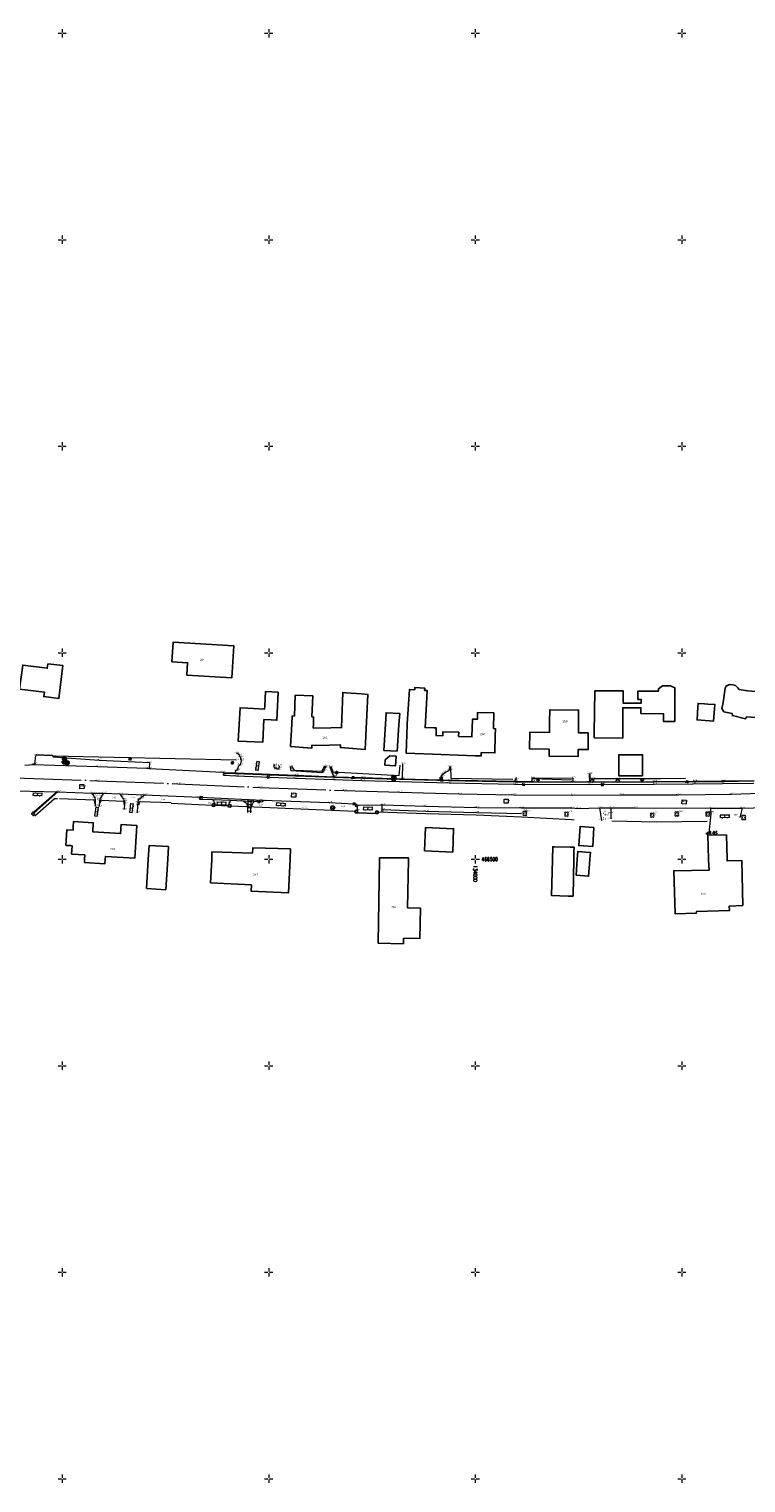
# Model space of a CAD drawing. Header units: metres. Extents: x 132947 to 136301, y 465956 to 467151.
# Tile 7 of 28: x 133892 to 134066, y 466349 to 466701. Entities that reach past the tile are written whole.
import ezdxf
from ezdxf.enums import TextEntityAlignment as Align

# ---------------------------------------------------------------- set-up
doc = ezdxf.new("R2010")
doc.units = ezdxf.units.M
doc.linetypes.add('ASWEG', pattern=[18, 16, -1, 0, -1])
doc.layers.get('0').update_dxf_attribs({"color": 8})
for name, color, linetype, lineweight in [('B-WE-GR-BOOM-T18', 253, 'Continuous', 18), ('B-WE-GW-HOOGTE-T18', 253, 'Continuous', 18), ('B-WE-IE-TERREINAFSCHEIDING_KUNSTMATIG_HEKWERK-G', 20, 'IE-TERREINAFSCHEIDING-KUNSTMATIG', 18), ('B-WE-IE-TERREINAFSCHEIDING_NATUURLIJK_HAAG MET RASTER-G', 60, 'IE-TERREINAFSCHEIDING-NATUURLIJK-HAAGRASTER', 18), ('B-WE-IE-TERREINAFSCHEIDING_NATUURLIJK_HAAG-G', 60, 'IE-TERREINAFSCHEIDING-NATUURLIJK-HAAG', 18), ('B-WE-KL-ET_LS_OV_LICHTMAST-S', 190, 'Continuous', 25), ('B-WE-VH-T18', 10, 'Continuous', 18), ('H012_Dorpelhoogte', 8, 'Continuous', 18), ('N-WE-OG-BEBOUWING_HUISNUMMER-T25', 7, 'Continuous', 25), ('Q03_Asweg', 8, 'ASWEG', 18), ('Q15_Brandkraan', 8, 'Continuous', 18), ('Q2202_Paal_hout', 8, 'Continuous', 18), ('Q2203_Paal_beton', 8, 'Continuous', 18), ('Q235_Trottoirkolk', 8, 'Continuous', 18), ('Q26_Boom', 8, 'Continuous', 18), ('Q286_Put_overig', 8, 'Continuous', 18), ('Q28_Rioolput_gem', 8, 'Continuous', 18), ('Q30_Verkeersbord', 8, 'Continuous', 18), ('Q5519_Waterafsluiter', 8, 'Continuous', 18), ('S02_Klinkers', 8, 'Continuous', 18), ('S03_Tegels', 8, 'Continuous', 18), ('S100_Ruitkruis', 8, 'Continuous', 18), ('S60_Zand_grind', 8, 'Continuous', 18), ('T01_Muur', 8, 'Continuous', 25), ('T10_Doorgang', 8, 'DOORGANG', 25), ('V011_Kant_asfalt', 8, 'Continuous', 18), ('V012_Kant_beton', 8, 'Continuous', 18), ('V02_Kant_klinkers', 8, 'Continuous', 18), ('V03_Kant_tegels', 8, 'Continuous', 18), ('V05_Kant_grindpuin', 8, 'Continuous', 18)]:
    doc.layers.add(name, color=color, linetype=linetype, lineweight=lineweight)
doc.layers.add('B-XX-OG-BEBOUWING-GV', color=8, linetype='Continuous')
doc.styles.add('NLCS-ISO-M200-T18_CURSIEF', font='NLCS-ISO.ttf', dxfattribs={"oblique": 15, "height": 0.36})
doc.styles.add('NLCS-ISO-M200-T25', font='NLCS-ISO.ttf', dxfattribs={"height": 0.5})
doc.styles.add('Romans', font='romans.shx', dxfattribs={"width": 0.7, "height": 0.9})
doc.styles.get("Standard").update_dxf_attribs({"font": 'romand.shx'})
doc.linetypes.add('DOORGANG', pattern='A,2,-2,[15,fgm.shx,S=1,R=0,X=0,Y=0],-4', length=8)
doc.linetypes.add('IE-TERREINAFSCHEIDING-KUNSTMATIG', pattern='A,4,[82,NLCS.SHX,S=0.75,R=90,X=0,Y=0],4,-2', length=10)
doc.linetypes.add('IE-TERREINAFSCHEIDING-NATUURLIJK-HAAG', pattern='A,7,-1.5,[67,NLCS.SHX,S=0.75,R=45,X=0,Y=0],-1.5', length=10)
doc.linetypes.add('IE-TERREINAFSCHEIDING-NATUURLIJK-HAAGRASTER', pattern='A,7,-1.5,[67,NLCS.SHX,S=0.75,R=45,X=0,Y=0],-1.5,7,-1.5,[67,NLCS.SHX,S=0.75,R=0,X=0,Y=0],-1.5', length=20)

# ---------------------------------------------------------------- blocks, each defined once
blk = doc.blocks.new('aandbord')
blk.add_lwpolyline([(0.707, 0.707), (0, -1), (-0.707, 0.707)])
blk.add_circle((0, 0), 1)
blk = doc.blocks.new('rioolput')
for points in [[(-1, -1), (-1, 1)], [(-1, 1), (1, 1)], [(1, 1), (1, -1)], [(1, -1), (-1, -1)]]:
    blk.add_lwpolyline(points)
blk = doc.blocks.new('kolkl')
for points in [[(-0.498, 0), (-0.498, -0.998)], [(0.498, -1), (0.5, 0)], [(-0.498, -0.998), (0.498, -1)]]:
    blk.add_lwpolyline(points)
blk = doc.blocks.new('brandkraan')
blk.add_lwpolyline([(-0.001, 1.001), (-0.867, -0.499), (0.866, -0.499), (-0.001, 1.001)])
blk.add_circle((0, 0), 0.999)
blk = doc.blocks.new('waterafsl')
blk.add_lwpolyline([(-1, 0), (1, 0), (0.9, -0.2), (-0.9, -0.2), (-0.8, -0.4), (0.8, -0.4), (0.7, -0.6), (-0.7, -0.6), (-0.4, -0.8), (0.4, -0.8), (0, -1)])
for start, end in [(90, 270), (270, 90)]:
    blk.add_arc((0, 0), 1, start, end)
blk = doc.blocks.new('htpaal')
blk.add_lwpolyline([(-0.5, -0.5), (0.5, -0.5), (0.5, 0.5), (-0.5, 0.5), (-0.5, -0.5)])
for radius in [1, 0.25]:
    blk.add_circle((0, 0), radius)
blk = doc.blocks.new('btpaal')
for points in [[(-1, 0), (1, 0)], [(-0.5, -0.5), (0.5, -0.5), (0.5, 0.5), (-0.5, 0.5), (-0.5, -0.5)], [(0, -1), (0, 1)]]:
    blk.add_lwpolyline(points)
blk.add_circle((0, 0), 1)
blk = doc.blocks.new('TEGELS2')
for points in [[(2, 2.25), (0, 2.25)], [(0, 0.75), (2, 0.75)], [(0.25, 3), (0.25, -3)], [(1.75, 3), (1.75, -3)], [(0, -0.75), (2, -0.75)], [(0, -2.25), (2, -2.25)]]:
    blk.add_lwpolyline(points)
blk = doc.blocks.new('klinkers2')
for p, q in [((0.01, 1.15), (0.31, 1.15)), ((0.31, -2.3), (0.31, 2.3)), ((0.31, 2.1), (1.51, 2.1)), ((0.31, 0), (1.51, 0)), ((1.51, -2.3), (1.51, 2.3)), ((1.51, 1.05), (1.81, 1.05)), ((0.01, -1.15), (0.31, -1.15)), ((0.31, -2.1), (1.51, -2.1)), ((1.51, -1.05), (1.81, -1.05))]:
    blk.add_line(p, q)
blk = doc.blocks.new('put')
blk.add_circle((0, 0), 0.75)
blk = doc.blocks.new('boom')
for centre, start, end in [((-0.499999, 0.499999), 0, 270), ((-0.499999, -0.499999), 90, 0), ((0.499999, 0.499999), 270, 180), ((0.499999, -0.499999), 180, 90)]:
    blk.add_arc(centre, 0.499999, start, end)
blk = doc.blocks.new('ZANDGR2')
for points in [[(0.28, 1.8), (0.08, 1.8)], [(1.09, 1.1), (0.89, 1.1)], [(0.43, -0.34), (0.23, -0.34)], [(0.54, -2.02), (0.34, -2.02)], [(1.14, -1.04), (0.94, -1.04)]]:
    blk.add_lwpolyline(points)
blk = doc.blocks.new('ruitkruis')
for p, q in [((-2, 0), (-0.4, 0)), ((0, 2), (0, 0.4)), ((0.4, 0), (2, 0)), ((0, -0.4), (0, -2))]:
    blk.add_line(p, q)
blk = doc.blocks.new('SKL-ET_OV_LICHTMAST-SO')
at = {"color": 0, "linetype": 'ByBlock', "lineweight": 18}
for points in [[(-1.2, 0), (-2, 0)], [(-1.4, 1.4), (-0.9, 0.9)], [(0, 2), (0, 1.2)], [(0.9, 0.9), (1.4, 1.4)], [(2, 0), (1.2, 0)], [(-1.4, -1.4), (-0.9, -0.9)], [(0, -1.2), (0, -2)], [(0.9, -0.9), (1.4, -1.4)]]:
    blk.add_lwpolyline(points, dxfattribs=at)
blk.add_circle((0, 0), 1, dxfattribs=at)

msp = doc.modelspace()

# ---------------------------------------------------------------- linework, layer by layer
at = {"layer": 'B-WE-IE-TERREINAFSCHEIDING_KUNSTMATIG_HEKWERK-G'}
for points in [[(133926.36, 466513.62), (133936.34, 466513.09)], [(133940.86, 466512.9), (133970.93, 466511.66)], [(133976.53, 466511.46), (133988.05, 466511.11), (134000.25, 466510.77), (134011.15, 466510.3), (134023.28, 466509.63), (134023.93, 466509.58)], [(134033.05, 466509.29), (134043.9, 466509.07), (134056.13, 466509.24)]]:
    msp.add_lwpolyline(points, dxfattribs=at)
at = {"layer": 'B-WE-IE-TERREINAFSCHEIDING_NATUURLIJK_HAAG MET RASTER-G', "flags": 128}
for points in [[(133955.5, 466522.46), (133956.12, 466521.58), (133962.84, 466521.3), (133963.57, 466522.62)], [(133965.02, 466522.52), (133965.52, 466521.14), (133981.54, 466520.28), (133981.84, 466522.81)], [(133994.03, 466522.47), (133994.1, 466519.62), (134009.07, 466519.43)], [(133893.39, 466510.52), (133898.18, 466514.75), (133898.91, 466514.72)]]:
    msp.add_lwpolyline(points, dxfattribs=at)
at = {"layer": 'B-WE-IE-TERREINAFSCHEIDING_NATUURLIJK_HAAG-G'}
for points in [[(133942.15, 466523.96), (133897.84, 466524.99)], [(134027.7, 466520.65), (134027.73, 466519.59), (134028.69, 466519.5)], [(134023.29, 466519.16), (134013.91, 466519.46)], [(134034.8, 466519.56), (134044.84, 466519.58), (134050.86, 466519.61)], [(133899.37, 466514.67), (133907.78, 466514.42), (133907.83, 466513.49)], [(133909.12, 466513.57), (133909.56, 466514.33), (133914.85, 466514.07), (133915.02, 466513)], [(133918.48, 466513.14), (133918.77, 466513.98), (133926.37, 466513.77)], [(133977.47, 466512.04), (133988.07, 466511.65), (134000.28, 466511.36), (134011.18, 466511.04)]]:
    msp.add_lwpolyline(points, dxfattribs=at)
at = {"layer": 'B-XX-OG-BEBOUWING-GV'}
for points in [[(133930.15, 466544.61), (133941.05, 466543.91), (133941.55, 466551.66), (133926.88, 466552.6), (133926.57, 466547.82), (133930.34, 466547.58)], [(133896.53, 466547.34), (133896.39, 466546.25), (133890.44, 466547), (133889.7, 466541.17), (133895.69, 466540.48), (133895.56, 466539.38), (133899.21, 466538.95), (133900.16, 466546.88)], [(133988.18, 466537.6), (133988.37, 466540.83), (133987.72, 466540.88), (133987.76, 466541.45), (133985.39, 466541.61), (133985.35, 466541.03), (133984.06, 466541.11), (133983.51, 466532.75), (133983.49, 466532.48), (133983.24, 466525.71), (133991.77, 466525.39), (134000, 466525.07), (134001.42, 466525.04), (134001.44, 466525.84), (134004.74, 466525.75), (134004.85, 466529.89), (134004.9, 466531.61), (134004.42, 466531.63), (134004.52, 466535.44), (134000.57, 466535.54), (134000.54, 466534.55), (134000.53, 466533.91), (134000, 466533.92), (133999.8, 466533.93), (133999.35, 466533.95), (133999.18, 466529.62), (133995.94, 466529.74), (133995.98, 466530.76), (133992.15, 466530.86), (133992.13, 466529.92), (133990.51, 466529.96), (133990.56, 466531.81), (133989.95, 466531.82), (133987.83, 466531.88)], [(134048.32, 466537.92), (134048.32, 466541.54), (134047.28, 466541.99), (134045.31, 466541.99), (134044.33, 466541.27), (134044.33, 466540.69), (134039.37, 466540.7), (134039.37, 466538.71), (134040.18, 466538.7), (134040.17, 466537.81), (134035.79, 466537.82), (134035.8, 466540.74), (134032.18, 466540.75), (134028.92, 466540.76), (134028.81, 466530.6), (134028.8, 466529.42), (134035.68, 466529.35), (134035.7, 466536.7), (134040.1, 466536.69), (134040.1, 466535.25), (134045.56, 466535.24), (134045.55, 466533.37), (134048.31, 466533.37)], [(134077.47, 466531.33), (134077.49, 466531.84), (134077.95, 466541.52), (134073.62, 466541.78), (134073.52, 466541.78), (134072.02, 466541.87), (134071.92, 466540.28), (134065.89, 466540.75), (134063.89, 466541.07), (134063.55, 466541.49), (134062.97, 466542.03), (134062.34, 466542.22), (134061.52, 466542.29), (134060.72, 466541.92), (134060.45, 466541.42), (134059.98, 466537.93), (134059.71, 466536.48), (134060.17, 466535.73), (134062.2, 466535.26), (134062.26, 466534.79), (134065.4, 466533.99), (134065.67, 466534.47), (134070.2, 466534.16), (134070.08, 466531.68)], [(133952.3, 466540.45), (133949.21, 466540.58), (133949.02, 466537.18), (133948.98, 466536.36), (133944.94, 466536.58), (133943.08, 466536.68), (133942.64, 466528.63), (133948.54, 466528.31), (133948.84, 466533.82), (133950.62, 466533.73), (133951.97, 466533.65)], [(133964.7, 466527.66), (133967.35, 466527.72), (133967.36, 466527.02), (133973.34, 466526.56), (133974.01, 466539.91), (133972.44, 466540.03), (133968.73, 466540.33), (133967.92, 466540.39), (133967.63, 466531.9), (133965.05, 466531.85), (133960.78, 466531.77), (133960.81, 466532.68), (133960.86, 466534.43), (133960.46, 466534.52), (133960.66, 466539.53), (133956.43, 466539.69), (133956.21, 466534.68), (133955.68, 466534.75), (133955.57, 466532.72), (133955.25, 466527.31), (133960.43, 466526.89), (133960.42, 466527.56)], [(134056.26, 466537.59), (134055.49, 466537.64), (134053.92, 466537.74), (134053.87, 466536.93), (134053.67, 466533.73), (134057.7, 466533.47), (134057.96, 466537.48)], [(133981.13, 466526.14), (133981.53, 466532.56), (133981.7, 466535.26), (133978.4, 466535.46), (133978.23, 466532.7), (133977.83, 466526.35)], [(134027.36, 466530.61), (134024.96, 466530.64), (134025.02, 466536.12), (134018.02, 466536.19), (134017.99, 466533.35), (134017.96, 466530.71), (134013.18, 466530.76), (134013.14, 466526.71), (134017.92, 466526.65), (134017.9, 466524.93), (134024.9, 466524.85), (134024.92, 466526.6), (134027.32, 466526.57)], [(133980.86, 466524.95), (133979.28, 466525.06), (133978.19, 466524.11), (133978.11, 466522.81), (133980.72, 466522.65)], [(134040.5, 466520.23), (134040.5, 466525.29), (134034.71, 466525.29), (134034.71, 466520.23)], [(133903.87, 466501.16), (133905.48, 466501.06), (133905.42, 466500), (133905.37, 466499.25), (133910.35, 466498.93), (133910.42, 466500), (133910.46, 466500.69), (133917.57, 466500.24), (133918.06, 466508.16), (133914.27, 466508.4), (133914.13, 466506.23), (133907.4, 466506.66), (133907.54, 466508.82), (133902.78, 466509.12), (133902.7, 466507.84), (133902.65, 466507.04), (133901.13, 466507.13), (133900.9, 466503.37), (133902.09, 466503.3), (133902.42, 466503.28), (133902.29, 466501.26)], [(133987.72, 466502.02), (133994.53, 466501.74), (133994.76, 466507.4), (133987.94, 466507.67)], [(134028.73, 466507.67), (134025.36, 466507.9), (134025.04, 466503.3), (134028.45, 466503.1)], [(134060.81, 466505.95), (134056.28, 466505.84), (134056.42, 466500), (134056.43, 466499.79), (134056.6, 466497.34), (134048.05, 466497.23), (134048.35, 466486.82), (134053.48, 466486.92), (134053.51, 466487.35), (134061.51, 466487.58), (134061.46, 466488.68), (134064.75, 466488.83), (134064.56, 466499.68), (134060.96, 466499.59), (134060.95, 466500)], [(133925.11, 466492.56), (133925.55, 466500), (133925.73, 466503.05), (133921.04, 466503.33), (133920.85, 466500), (133920.84, 466499.97), (133920.43, 466492.93)], [(133946.1, 466501.51), (133936.24, 466501.77), (133936.2, 466500), (133936.19, 466499.86), (133935.9, 466494.33), (133945.82, 466493.8), (133945.74, 466492.31), (133954.75, 466491.84), (133955.17, 466500), (133955.18, 466500.05), (133955.24, 466502.5), (133946.14, 466502.74)], [(134022.51, 466491.1), (134023.67, 466491.07), (134023.86, 466500), (134023.89, 466501.9), (134023.92, 466502.91), (134022.95, 466502.93), (134019.16, 466503.03), (134018.76, 466503.04), (134018.69, 466500), (134018.68, 466499.82), (134018.47, 466491.22)], [(133982.64, 466480.9), (133986.6, 466480.84), (133986.72, 466488.17), (133983.61, 466488.22), (133983.8, 466499.83), (133983.82, 466500), (133983.84, 466500.32), (133976.84, 466500.36), (133976.84, 466500), (133976.52, 466479.65), (133982.62, 466479.55)], [(134027.65, 466498.91), (134027.74, 466500), (134027.88, 466501.65), (134027.64, 466501.67), (134024.79, 466501.87), (134024.66, 466500), (134024.38, 466496.15), (134027.41, 466495.9)]]:
    msp.add_lwpolyline(points, close=True, dxfattribs=at)
at = {"layer": 'Q03_Asweg'}
msp.add_lwpolyline([(133888.62, 466519.75), (133908.58, 466519.01), (133928.03, 466518.26), (133947.86, 466517.4), (133968.24, 466516.64), (133981.77, 466516.26), (133996.13, 466515.88), (134009.24, 466515.63), (134023.47, 466515.51), (134035.23, 466515.59), (134049.16, 466515.63), (134062.02, 466515.78), (134077.69, 466516.37)], dxfattribs=at)
at = {"layer": 'T01_Muur'}
for points in [[(133936.37, 466513.41), (133936.93, 466513.39), (133936.91, 466512.82), (133936.35, 466512.84), (133936.37, 466513.41)], [(133940.29, 466513.24), (133940.85, 466513.2), (133940.81, 466512.64), (133940.25, 466512.68), (133940.29, 466513.24)], [(133893.01, 466511.35), (133893.36, 466510.94), (133892.94, 466510.59), (133892.58, 466511.01), (133893.01, 466511.35)], [(133970.91, 466511.26), (133971.46, 466511.26), (133971.48, 466511.79), (133970.93, 466511.79), (133970.91, 466511.26)], [(133975.94, 466511.1), (133976.48, 466511.09), (133976.49, 466511.62), (133975.96, 466511.63), (133975.94, 466511.1)]]:
    msp.add_lwpolyline(points, dxfattribs=at)
at = {"layer": 'T10_Doorgang'}
for points in [[(133897.65, 466525.11), (133893.69, 466525.26)], [(134028.69, 466519.5), (134034.8, 466519.56)], [(133940.27, 466512.93), (133936.92, 466513.08)], [(133975.94, 466511.1), (133971.46, 466511.26)]]:
    msp.add_lwpolyline(points, dxfattribs=at)
at = {"layer": 'V011_Kant_asfalt'}
for points in [[(133890.95, 466522.79), (133892.92, 466522.94), (133908.61, 466522.47), (133920.45, 466522.02), (133921.07, 466521.98), (133938.82, 466521.11), (133939.12, 466521.01), (133939.12, 466520.88), (133939.06, 466520.35), (133942.08, 466520.23), (133956.49, 466519.65), (133965.72, 466519.31), (133972.58, 466519.09), (133993.65, 466518.51), (134009.52, 466518.18), (134027.72, 466518.11), (134043.31, 466518.17), (134052.76, 466518.24), (134059.86, 466518.31), (134067.43, 466518.43)], [(133889.05, 466516.58), (133898.81, 466516.36), (133898.98, 466516.31), (133907.19, 466515.99), (133910.03, 466515.97), (133913.99, 466515.81), (133919.91, 466515.59), (133933.31, 466515.06), (133948.53, 466514.33), (133964.66, 466513.71), (133970.58, 466513.41), (133970.9, 466513.37), (133971.44, 466513.18), (133977.4, 466513.09), (133977.61, 466513.2), (133988.05, 466512.88), (134000.34, 466512.55), (134011.22, 466512.47), (134023.37, 466512.42), (134024.94, 466512.32), (134030.04, 466512.43), (134032.79, 466512.45), (134038.78, 466512.49), (134056.97, 466512.34), (134064.62, 466512.38), (134070.11, 466512.56)]]:
    msp.add_lwpolyline(points, dxfattribs=at)
at = {"layer": 'V012_Kant_beton'}
for points in [[(133939.12, 466521.01), (133941.97, 466520.89), (133956.61, 466520.33), (133965.82, 466519.98), (133972.76, 466519.76), (133982.37, 466519.46), (133991.58, 466519.21), (134009.6, 466518.87), (134013.8, 466518.82), (134023.6, 466518.76), (134027.71, 466518.77), (134043.24, 466518.81), (134052.99, 466518.9), (134059.84, 466518.95), (134067.47, 466519.1)], [(133898.98, 466516.31), (133893.15, 466511.19)]]:
    msp.add_lwpolyline(points, dxfattribs=at)
at = {"layer": 'V02_Kant_klinkers'}
for points in [[(133892.92, 466522.94), (133893.2, 466523.06), (133893.38, 466523.05), (133893.62, 466525.11)], [(133897.77, 466524.92), (133897.79, 466524.79), (133908.96, 466524.02), (133921.13, 466523.45), (133921.07, 466521.98)], [(133941.97, 466520.89), (133942.01, 466521.47), (133942.44, 466521.64), (133942.75, 466522.68), (133943.14, 466522.96), (133943.42, 466523.75), (133943.33, 466524.14), (133943.2, 466524.75), (133942.83, 466525.31), (133942.48, 466525.6), (133942.18, 466525.69)], [(133939.12, 466520.88), (133941.98, 466520.78), (133956.58, 466520.22), (133965.83, 466519.88), (133972.72, 466519.64), (133993.64, 466519.05), (134009.58, 466518.73), (134027.73, 466518.65), (134043.24, 466518.72), (134052.97, 466518.8), (134059.84, 466518.85), (134067.47, 466519)], [(133952.52, 466522.6), (133952.48, 466522.09), (133952.26, 466521.71), (133951.62, 466521.87), (133951.38, 466522.19), (133951.31, 466522.52), (133951.36, 466522.91)], [(133963.81, 466522.54), (133963.66, 466522.13), (133963.34, 466521.45), (133962.87, 466520.94), (133955.41, 466521.4), (133955.32, 466521.86), (133955.29, 466522.44)], [(133965.82, 466519.98), (133965.8, 466520.2), (133965.41, 466520.76), (133965.22, 466521.37), (133964.98, 466522.09), (133964.85, 466522.48)], [(133982.37, 466519.46), (133982.44, 466523.1)], [(133991.58, 466519.21), (133991.86, 466520.18), (133992.22, 466520.7), (133992.79, 466521.1), (133993.77, 466521.58), (133993.83, 466522.49)], [(134009.6, 466518.87), (134009.82, 466519.29), (134010, 466519.88)], [(134013.8, 466518.82), (134013.75, 466519.71), (134023.64, 466519.63), (134023.6, 466518.76)], [(134027.71, 466518.77), (134027.64, 466520.63)], [(133898.81, 466516.36), (133893.03, 466511.33)], [(133907.19, 466515.99), (133907.52, 466515.55), (133907.87, 466514.9), (133908, 466514.32), (133907.98, 466512.83)], [(133910.03, 466515.97), (133909.08, 466514.66), (133909, 466514.22), (133908.95, 466512.75)], [(133913.99, 466515.81), (133914.39, 466515.18), (133914.88, 466514.53), (133915.09, 466514.04), (133915.1, 466513.5), (133915, 466512.08)], [(133919.91, 466515.59), (133919.55, 466515.23), (133919.19, 466514.95), (133918.83, 466514.65), (133918.51, 466514.35), (133918.35, 466513.91), (133918.28, 466513.49), (133918.23, 466513.01), (133918.13, 466511.27)], [(133936.5, 466514.44), (133936.74, 466514.01), (133936.9, 466513.58), (133937.11, 466513.07)], [(133940.75, 466514.29), (133940.58, 466513.99), (133940.41, 466513.62), (133940.31, 466513.37), (133940.2, 466512.93)], [(133943.79, 466514.16), (133944.11, 466513.88), (133944.63, 466513.59), (133944.89, 466512.81)], [(133946.49, 466514.09), (133946.27, 466513.77), (133946.05, 466513.4), (133945.94, 466513.12), (133945.84, 466512.77)], [(133970.9, 466513.37), (133970.91, 466512.85), (133971.41, 466512.86), (133971.42, 466511.84), (133971.48, 466511.82)], [(133977.4, 466513.09), (133977.37, 466511.56)], [(134056.97, 466512.34), (134056.98, 466511), (134056.54, 466506.43)], [(134064.62, 466512.38), (134064, 466510.07)]]:
    msp.add_lwpolyline(points, dxfattribs=at)
at = {"layer": 'V03_Kant_tegels'}
msp.add_lwpolyline([(133933.31, 466515.06), (133933.22, 466514.55), (133936.5, 466514.44), (133940.75, 466514.29), (133943.79, 466514.16), (133946.49, 466514.09), (133948.54, 466513.92), (133948.53, 466514.33)], dxfattribs=at)
at = {"layer": 'V05_Kant_grindpuin'}
for points in [[(134030.04, 466512.43), (134030.52, 466509.4)], [(134032.79, 466512.45), (134032.79, 466509.81)]]:
    msp.add_lwpolyline(points, dxfattribs=at)

# ---------------------------------------------------------------- block references
at = {"layer": 'B-WE-KL-ET_LS_OV_LICHTMAST-S', "xscale": 0.2, "yscale": 0.2, "zscale": 0.2}
for p in [(133916.43, 466524.3), (133941.21, 466523.37), (133966.43, 466520.99), (133991.76, 466519.71), (134015.18, 466519.3), (134040.36, 466519.18)]:
    msp.add_blockref('SKL-ET_OV_LICHTMAST-SO', p, dxfattribs=at)
at = {"layer": 'Q15_Brandkraan', "xscale": 0.5, "yscale": 0.5, "zscale": 0.5}
for p in [(133900.49, 466523.5), (133980.25, 466519.41)]:
    msp.add_blockref('brandkraan', p, dxfattribs=at)
at = {"layer": 'Q2202_Paal_hout', "xscale": 0.5, "yscale": 0.5, "zscale": 0.5}
msp.add_blockref('htpaal', (133901.23, 466523.35), dxfattribs=at)
at = {"layer": 'Q2203_Paal_beton', "xscale": 0.5, "yscale": 0.5, "zscale": 0.5}
for p in [(133900.55, 466524.31), (133980.27, 466519.84)]:
    msp.add_blockref('btpaal', p, dxfattribs=at)
at = {"layer": 'Q235_Trottoirkolk'}
for p, xscale, yscale, zscale, rotation in [((133949.87, 466520.18), 0.5, 0.5, 0.5, 356.0441116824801), ((133970.39, 466519.45), 0.4999999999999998, 0.4999999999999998, 0.4999999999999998, 177.972059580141), ((133991.89, 466518.81), 0.5, 0.5, 0.5, 179.033532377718), ((134011.7, 466518.39), 0.5, 0.5, 0.5, 357.6038924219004), ((134030.73, 466518.38), 0.4999999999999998, 0.4999999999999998, 0.4999999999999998, 2.19239519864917), ((134051.22, 466518.47), 0.5, 0.5, 0.5, 172.925092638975), ((133933.62, 466514.67), 0.5, 0.5, 0.5, 172.083761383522), ((133947.57, 466514.25), 0.5, 0.5, 0.5, 1.64630812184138), ((133970.67, 466513.09), 0.5, 0.5, 0.5, 178.614150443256)]:
    msp.add_blockref('kolkl', p, dxfattribs=dict(at, xscale=xscale, yscale=yscale, zscale=zscale, rotation=rotation))
at = {"layer": 'Q26_Boom', "xscale": 0.5, "yscale": 0.5, "zscale": 0.5}
for p in [(134011.99, 466511.1), (134022.09, 466510.92), (134042.81, 466510.68), (134048.78, 466510.97), (134056.27, 466510.94), (134064.95, 466510.09)]:
    msp.add_blockref('boom', p, dxfattribs=at)
at = {"layer": 'Q286_Put_overig', "xscale": 0.5, "yscale": 0.5, "zscale": 0.5}
for p in [(134028.27, 466518.96), (134034.45, 466518.97)]:
    msp.add_blockref('put', p, dxfattribs=at)
at = {"layer": 'Q28_Rioolput_gem'}
for p, xscale, yscale, zscale, rotation in [((133904.77, 466517.6), 0.5, 0.5, 0.5, 1.731255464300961), ((133956.06, 466515.52), 0.5, 0.5, 0.5, 357.2730899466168), ((134007.47, 466514.05), 0.5, 0.5, 0.5, 359.2208776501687), ((134050.56, 466513.86), 0.4999999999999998, 0.4999999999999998, 0.4999999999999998, 175.890729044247)]:
    msp.add_blockref('rioolput', p, dxfattribs=dict(at, xscale=xscale, yscale=yscale, zscale=zscale, rotation=rotation))
at = {"layer": 'Q30_Verkeersbord', "xscale": 0.5, "yscale": 0.5, "zscale": 0.5}
msp.add_blockref('aandbord', (133965.5, 466512.47), dxfattribs=at)
at = {"layer": 'Q5519_Waterafsluiter', "xscale": 0.5, "yscale": 0.5, "zscale": 0.5}
msp.add_blockref('waterafsl', (133900.86, 466523.49), dxfattribs=at)
at = {"layer": 'S02_Klinkers'}
for p, xscale, yscale, zscale, rotation in [((133947.68, 466522.49), 0.5, 0.5, 0.5, 172.267341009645), ((133894.04, 466515.23), 0.4999999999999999, 0.4999999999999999, 0.4999999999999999, 87.34988487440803), ((133907.88, 466511.57), 0.5, 0.5, 0.5, 352.0279323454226), ((133916.35, 466512.45), 0.5, 0.5, 0.5, 352.9265500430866), ((133938.59, 466513.01), 0.4999999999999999, 0.4999999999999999, 0.4999999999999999, 87.40442296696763), ((133952.95, 466512.79), 0.5, 0.5, 0.5, 85.19430956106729), ((133974.01, 466511.8), 0.5, 0.5, 0.5, 88.2052366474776), ((134060.45, 466509.9), 0.5, 0.5, 0.5, 90.96353564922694)]:
    msp.add_blockref('klinkers2', p, dxfattribs=dict(at, xscale=xscale, yscale=yscale, zscale=zscale, rotation=rotation))
at = {"layer": 'S03_Tegels', "xscale": 0.5, "yscale": 0.5, "zscale": 0.5, "rotation": 177.6822112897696}
msp.add_blockref('TEGELS2', (133945.84, 466512.77), dxfattribs=at)
at = {"layer": 'S100_Ruitkruis', "xscale": 0.5, "yscale": 0.5, "zscale": 0.5}
for p in [(133900, 466700), (133950, 466700), (134000, 466700), (134050, 466700), (133900, 466650), (133950, 466650), (134000, 466650), (134050, 466650), (133900, 466600), (133950, 466600), (134000, 466600), (134050, 466600), (133900, 466550), (133950, 466550), (134000, 466550), (134050, 466550), (133900, 466500), (133950, 466500), (134000, 466500), (134050, 466500), (133900, 466450), (133950, 466450), (134000, 466450), (134050, 466450), (133900, 466400), (133950, 466400), (134000, 466400), (134050, 466400), (133900, 466350), (133950, 466350), (134000, 466350), (134050, 466350)]:
    msp.add_blockref('ruitkruis', p, dxfattribs=at)
at = {"layer": 'S60_Zand_grind', "xscale": 0.5, "yscale": 0.5, "zscale": 0.5, "rotation": 178.461503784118}
msp.add_blockref('ZANDGR2', (134031.6, 466510.66), dxfattribs=at)

# ---------------------------------------------------------------- texts
at = {"layer": 'B-WE-GR-BOOM-T18', "style": 'NLCS-ISO-M200-T18_CURSIEF', "oblique": 15}
for s, p in [('Ø80', (134012.49, 466511.6)), ('Ø30', (134022.59, 466511.42)), ('Ø45', (134043.31, 466511.18)), ('Ø40', (134049.28, 466511.47)), ('Ø60', (134056.77, 466511.44)), ('Ø40', (134062.57, 466510.59))]:
    msp.add_text(s, height=0.36, dxfattribs=at).set_placement(p)
at = {"layer": 'B-WE-GW-HOOGTE-T18', "style": 'NLCS-ISO-M200-T18_CURSIEF', "oblique": 15}
for s, p in [('-0.40', (133892.92, 466522.94)), ('-0.39', (133893.38, 466523.05)), ('-0.42', (133893.62, 466525.11)), ('-0.41', (133897.77, 466524.92)), ('-0.43', (133897.79, 466524.79)), ('-0.44', (133900.49, 466523.5)), ('-0.42', (133900.55, 466524.31)), ('-0.43', (133900.86, 466523.49)), ('-0.40', (133901.23, 466523.35)), ('-0.47', (133908.96, 466524.02)), ('-0.46', (133921.13, 466523.45)), ('-0.47', (133942.15, 466523.96)), ('-0.66', (133942.18, 466525.69)), ('-0.66', (133942.83, 466525.31)), ('-0.56', (133943.14, 466522.96)), ('-0.65', (133943.2, 466524.75)), ('-0.64', (133943.33, 466524.14)), ('-0.61', (133943.42, 466523.75)), ('-0.46', (133951.36, 466522.91)), ('-0.36', (133982.44, 466523.1)), ('-0.41', (133908.61, 466522.47)), ('-0.41', (133920.45, 466522.02)), ('-0.41', (133921.07, 466521.98)), ('-0.41', (133938.82, 466521.11)), ('-0.38', (133939.06, 466520.35)), ('-0.40', (133939.12, 466520.88)), ('-0.41', (133941.98, 466520.78)), ('-0.43', (133942.01, 466521.47)), ('-0.40', (133942.08, 466520.23)), ('-0.45', (133942.44, 466521.64)), ('-0.54', (133942.75, 466522.68)), ('-0.37', (133949.87, 466520.18)), ('-0.37', (133950.1, 466520.17)), ('-0.44', (133951.31, 466522.52)), ('-0.40', (133951.38, 466522.19)), ('-0.38', (133951.62, 466521.87)), ('-0.40', (133952.26, 466521.71)), ('-0.39', (133952.48, 466522.09)), ('-0.37', (133952.52, 466522.6)), ('-0.39', (133955.29, 466522.44)), ('-0.40', (133955.32, 466521.86)), ('-0.40', (133955.41, 466521.4)), ('-0.37', (133956.49, 466519.65)), ('-0.38', (133956.58, 466520.22)), ('-0.38', (133956.61, 466520.33)), ('-0.42', (133962.87, 466520.94)), ('-0.42', (133963.34, 466521.45)), ('-0.41', (133963.66, 466522.13)), ('-0.40', (133963.81, 466522.54)), ('-0.41', (133964.85, 466522.48)), ('-0.41', (133964.98, 466522.09)), ('-0.42', (133965.22, 466521.37)), ('-0.43', (133965.41, 466520.76)), ('-0.42', (133965.8, 466520.2)), ('-0.42', (133965.82, 466519.98)), ('-0.42', (133965.83, 466519.88)), ('-0.43', (133970.16, 466519.45)), ('-0.43', (133970.39, 466519.45)), ('-0.44', (133972.72, 466519.64)), ('-0.43', (133972.76, 466519.76)), ('-0.43', (133980.25, 466519.41)), ('-0.40', (133980.27, 466519.84)), ('-0.43', (133982.37, 466519.46)), ('-0.51', (133991.76, 466519.71)), ('-0.45', (133991.86, 466520.18)), ('-0.44', (133992.22, 466520.7)), ('-0.43', (133992.79, 466521.1)), ('-0.39', (133993.77, 466521.58)), ('-0.39', (133993.83, 466522.49)), ('-0.46', (134013.75, 466519.71)), ('-0.51', (134023.64, 466519.63)), ('-0.49', (134027.64, 466520.63)), ('-0.51', (134027.7, 466520.65)), ('-0.53', (134027.73, 466519.59)), ('-0.55', (134028.69, 466519.5)), ('-0.54', (134034.8, 466519.56)), ('-0.41', (133898.81, 466516.36)), ('-0.43', (133898.98, 466516.31)), ('-0.38', (133904.77, 466517.6)), ('-0.38', (133905.07, 466517.61)), ('-0.46', (133907.19, 466515.99)), ('-0.35', (133908.58, 466519.01)), ('-0.45', (133910.03, 466515.97)), ('-0.48', (133913.99, 466515.81)), ('-0.38', (133928.03, 466518.26)), ('-0.37', (133947.86, 466517.4)), ('-0.41', (133965.72, 466519.31)), ('-0.37', (133968.24, 466516.64)), ('-0.41', (133972.58, 466519.09)), ('-0.37', (133981.77, 466516.26)), ('-0.48', (133991.58, 466519.21)), ('-0.47', (133991.69, 466518.82)), ('-0.47', (133991.89, 466518.81)), ('-0.49', (133993.64, 466519.05)), ('-0.47', (133993.65, 466518.51)), ('-0.43', (133996.13, 466515.88)), ('-0.48', (134009.52, 466518.18)), ('-0.51', (134009.58, 466518.73)), ('-0.52', (134009.6, 466518.87)), ('-0.48', (134009.82, 466519.29)), ('-0.49', (134013.8, 466518.82)), ('-0.51', (134023.6, 466518.76)), ('-0.55', (134027.71, 466518.77)), ('-0.54', (134027.72, 466518.11)), ('-0.55', (134027.73, 466518.65)), ('-0.57', (134028.27, 466518.96)), ('-0.58', (134030.73, 466518.38)), ('-0.58', (134030.95, 466518.39)), ('-0.57', (134034.45, 466518.97)), ('-0.50', (134040.36, 466519.18)), ('-0.48', (134043.24, 466518.81)), ('-0.48', (134043.24, 466518.72)), ('-0.48', (134043.31, 466518.17)), ('-0.52', (134051.02, 466518.5)), ('-0.52', (134051.22, 466518.47)), ('-0.52', (134052.76, 466518.24)), ('-0.48', (134052.97, 466518.8)), ('-0.48', (134052.99, 466518.9)), ('-0.52', (134059.84, 466518.95)), ('-0.52', (134059.84, 466518.85)), ('-0.51', (134059.86, 466518.31)), ('-0.42', (133894.04, 466515.23)), ('-0.45', (133907.52, 466515.55)), ('-0.45', (133907.87, 466514.9)), ('-0.45', (133907.98, 466512.83)), ('-0.49', (133908, 466514.32)), ('-0.44', (133908.7, 466515.29)), ('-0.47', (133908.95, 466512.75)), ('-0.48', (133909, 466514.22)), ('-0.48', (133909.08, 466514.66)), ('-0.43', (133912.41, 466514.77)), ('-0.51', (133914.39, 466515.18)), ('-0.44', (133914.88, 466514.53)), ('-0.44', (133915.09, 466514.04)), ('-0.42', (133915.1, 466513.5)), ('-0.45', (133916.9, 466514.83)), ('-0.39', (133918.23, 466513.01)), ('-0.41', (133918.28, 466513.49)), ('-0.43', (133918.35, 466513.91)), ('-0.44', (133918.51, 466514.35)), ('-0.45', (133918.83, 466514.65)), ('-0.41', (133919.04, 466514.56)), ('-0.46', (133919.19, 466514.95)), ('-0.45', (133919.55, 466515.23)), ('-0.45', (133919.91, 466515.59)), ('-0.44', (133924.25, 466514.29)), ('-0.51', (133933.22, 466514.55)), ('-0.44', (133933.31, 466515.06)), ('-0.41', (133935.62, 466513.49)), ('-0.48', (133936.5, 466514.44)), ('-0.44', (133936.74, 466514.01)), ('-0.42', (133936.96, 466513.44)), ('-0.41', (133938.59, 466513.76)), ('-0.45', (133940.23, 466513.03)), ('-0.44', (133940.41, 466513.62)), ('-0.51', (133940.75, 466514.29)), ('-0.50', (133943.79, 466514.16)), ('-0.48', (133945.49, 466514.25)), ('-0.50', (133946.49, 466514.09)), ('-0.27', (133947.95, 466513)), ('-0.48', (133948.53, 466514.33)), ('-0.45', (133948.54, 466513.92)), ('-0.38', (133956.06, 466515.52)), ('-0.37', (133956.34, 466515.51)), ('-0.37', (133958.62, 466512.46)), ('-0.45', (133964.66, 466513.71)), ('-0.39', (133965.15, 466512.36)), ('-0.38', (133965.5, 466512.47)), ('-0.30', (133967.84, 466512.61)), ('-0.45', (133970.5, 466513.09)), ('-0.44', (133970.58, 466513.41)), ('-0.42', (133971.41, 466512.86)), ('-0.42', (133977.4, 466513.09)), ('-0.41', (133977.61, 466513.2)), ('-0.46', (133988.05, 466512.88)), ('-0.51', (134000.34, 466512.55)), ('-0.44', (134007.77, 466514.05)), ('-0.42', (134009.24, 466515.63)), ('-0.46', (134011.22, 466512.47)), ('-0.46', (134023.37, 466512.42)), ('-0.44', (134023.47, 466515.51)), ('-0.45', (134024.94, 466512.32)), ('-0.47', (134030.04, 466512.43)), ('-0.47', (134032.79, 466512.45)), ('-0.45', (134035.23, 466515.59)), ('-0.44', (134038.78, 466512.49)), ('-0.42', (134049.16, 466515.63)), ('-0.41', (134050.27, 466513.88)), ('-0.42', (134050.56, 466513.86)), ('-0.41', (134056.97, 466512.34)), ('-0.43', (134062.02, 466515.78)), ('-0.42', (134064.62, 466512.38)), ('-0.40', (133893.14, 466511.43)), ('-0.41', (133893.25, 466511.28)), ('-0.36', (133915, 466512.08)), ('-0.33', (133918.13, 466511.27)), ('-0.29', (133971.48, 466511.82)), ('-0.32', (133977.37, 466511.56)), ('-0.37', (133977.47, 466512.04)), ('-0.50', (133988.07, 466511.65)), ('-0.56', (134000.28, 466511.36)), ('-0.36', (134011.18, 466511.04)), ('-0.15', (134011.99, 466511.1)), ('-0.14', (134012.01, 466511.79)), ('-0.36', (134030.52, 466509.4)), ('-0.42', (134031.6, 466510.66)), ('-0.37', (134032.79, 466509.81)), ('-0.26', (134042.81, 466510.68)), ('-0.22', (134043.2, 466510.72)), ('-0.27', (134048.68, 466511.26)), ('-0.27', (134048.78, 466510.97)), ('-0.20', (134056.27, 466510.94)), ('-0.20', (134056.32, 466511.44)), ('-0.33', (134056.98, 466511)), ('-0.23', (134064, 466510.07)), ('-0.14', (134064.66, 466510.6)), ('-0.06', (134056.54, 466506.43))]:
    msp.add_text(s, height=0.36, dxfattribs=at).set_placement(p, align=Align.CENTER)
at = {"layer": 'B-WE-VH-T18', "style": 'NLCS-ISO-M200-T18_CURSIEF', "oblique": 15}
msp.add_text('grind', height=0.36, dxfattribs=at).set_placement((134032.1, 466511.16))
at = {"layer": 'H012_Dorpelhoogte', "oblique": 15, "width": 0.7125}
msp.add_text('+0.05', height=0.8, dxfattribs=at).set_placement((134057.05, 466505.9), align=Align.CENTER)
at = {"layer": 'N-WE-OG-BEBOUWING_HUISNUMMER-T25', "style": 'NLCS-ISO-M200-T25'}
for s, p in [('264', (133933.95, 466548.36)), ('260', (134001.78, 466530.29)), ('258', (134021.72, 466533.43)), ('262', (133963.61, 466529.46)), ('269', (133912.22, 466502.46)), ('267', (133946.82, 466496.31)), ('265', (133980.27, 466488.44))]:
    msp.add_text(s, height=0.5, dxfattribs=at).set_placement(p, align=Align.MIDDLE_CENTER)
msp.add_text('263', height=0.5, rotation=2.8, dxfattribs=at).set_placement((134055.17, 466491.59), align=Align.MIDDLE_CENTER)
at = {"layer": 'S100_Ruitkruis', "style": 'Romans', "width": 0.7}
msp.add_text('466500', height=0.9, dxfattribs=at).set_placement((134001.5, 466500), align=Align.MIDDLE_LEFT)
msp.add_text('134000', height=0.9, rotation=270, dxfattribs=at).set_placement((134000, 466498.5), align=Align.MIDDLE_LEFT)

doc.saveas('drawing.dxf')
